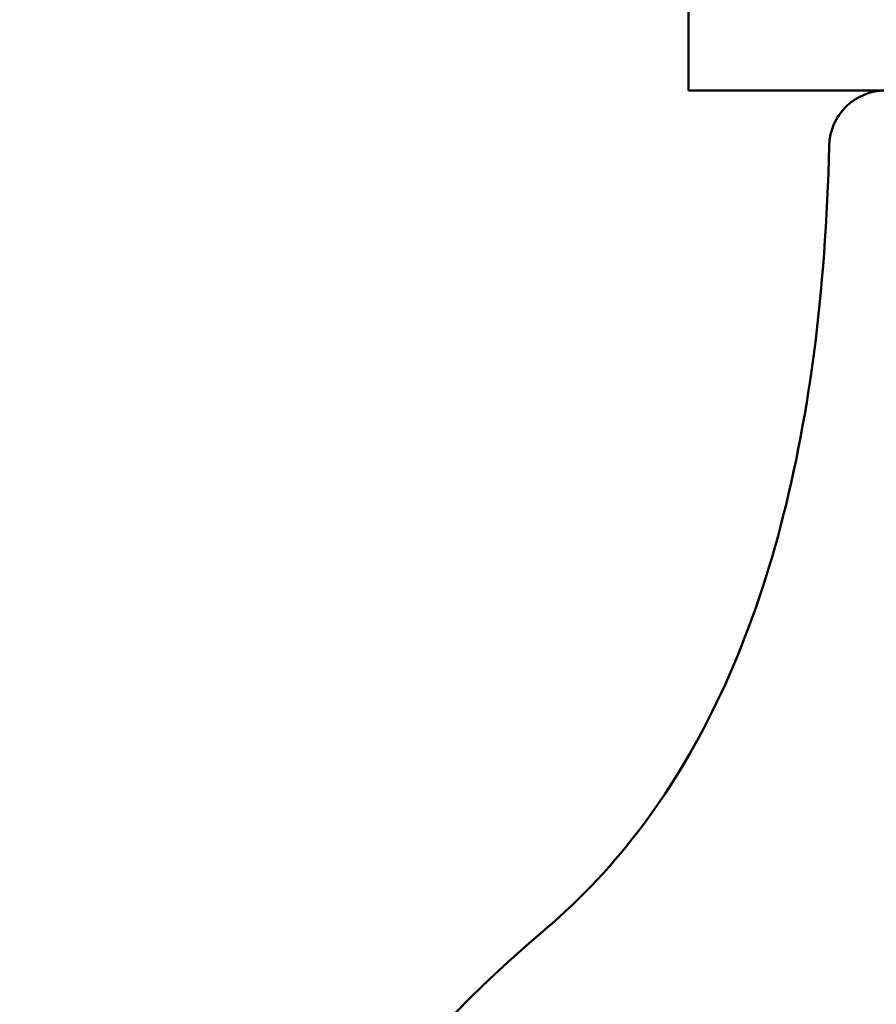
# Model space of a CAD drawing. Header units: millimetres. Extents: x 123 to 2417, y 726 to 3130.
# Tile 112 of 196: x 1174 to 1189, y 786 to 804. Entities that reach past the tile are written whole.
import ezdxf

# ---------------------------------------------------------------- set-up
doc = ezdxf.new("R2010")
doc.units = ezdxf.units.MM
doc.header["$LTSCALE"] = 12
doc.layers.add('Widoczne (ISO)', color=7, linetype='Continuous', lineweight=50)

msp = doc.modelspace()

# ---------------------------------------------------------------- linework, layer by layer
at = {"layer": 'Widoczne (ISO)'}
for p, q in [((1185.439, 808.317), (1185.439, 802.317)), ((1185.439, 802.317), (1209.439, 802.317))]:
    msp.add_line(p, q, dxfattribs=at)
msp.add_circle((1197.439, 776.317), 50, dxfattribs=at)
for centre, radius, start, end in [((1188.927, 801.317), 1, 90, 178.6854), ((1197.439, 770.317), 22.5, 130.215, 49.785)]:
    msp.add_arc(centre, radius, start, end, dxfattribs=at)
msp.add_open_spline([(1182.911, 787.498), (1183.55, 788.038), (1184.128, 788.655), (1185.162, 790.041), (1185.618, 790.811), (1186.409, 792.504), (1186.744, 793.426), (1187.291, 795.425), (1187.503, 796.501), (1187.807, 798.805), (1187.898, 800.034), (1187.927, 801.34)], degree=3, knots=[1, 1, 1, 1, 1.1906229, 1.1906229, 1.3812459, 1.3812459, 1.5718688, 1.5718688, 1.7624917, 1.7624917, 1.9531146, 1.9531146, 1.9531146, 1.9531146], dxfattribs=at)

doc.saveas('drawing.dxf')
